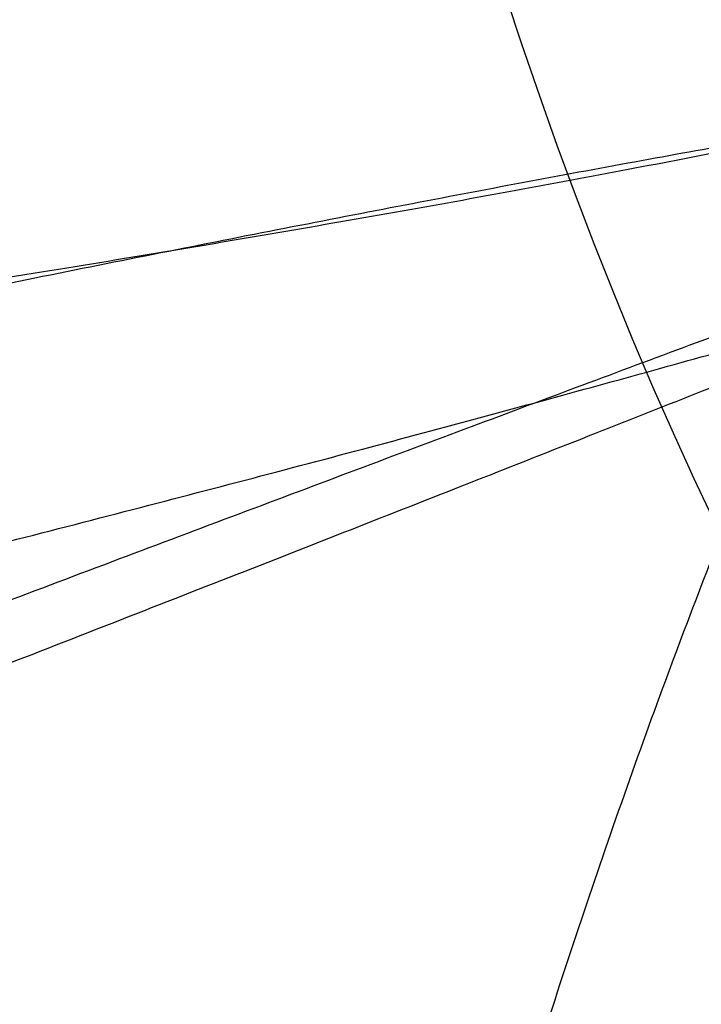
# Model space of a CAD drawing. Header units: millimetres. Extents: x -454 to 409, y -378 to 493.
# Tile 22 of 256: x -426.51 to -422.45, y -343.17 to -337.3. Entities that reach past the tile are written whole.
import ezdxf

# ---------------------------------------------------------------- set-up
doc = ezdxf.new("R2010")
doc.units = ezdxf.units.MM
doc.layers.add('Bordo', color=7, linetype='Continuous', true_color=0x00ffe9)
doc.layers.add('Corpo', color=7, linetype='Continuous', true_color=0x11ff00)

msp = doc.modelspace()

# ---------------------------------------------------------------- linework, layer by layer
at = {"layer": 'Bordo', "color": 7}
for points, weights, knots in [([(-425.6437787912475, -352.3898019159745, 82.01604795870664), (-422.3186763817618, -334.7162182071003, 81.24836321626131), (-418.3602224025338, -334.6982443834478, 98.80770051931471), (-414.4017684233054, -334.6802705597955, 116.3670378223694), (-417.7268708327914, -352.3538542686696, 117.1347225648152)], [0.9999999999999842, 0.7071067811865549, 0.9999999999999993, 0.7071067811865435, 1.000000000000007], [7.238434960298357e-13, 7.238434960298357e-13, 7.238434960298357e-13, 28.2743338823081, 28.2743338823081, 56.54866776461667, 56.54866776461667, 56.54866776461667]), ([(-437.9105324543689, -340.3474901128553, 83.86449157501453), (-420.2301615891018, -338.4176374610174, 81.0929401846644), (-417.6246291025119, -336.813914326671, 98.83101528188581), (-415.0190966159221, -335.2101911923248, 116.5690903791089), (-432.6994674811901, -337.1400438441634, 119.3406417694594)], [0.9999999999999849, 0.7071067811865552, 0.9999999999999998, 0.7071067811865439, 1.000000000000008], [7.139304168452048e-13, 7.139304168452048e-13, 7.139304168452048e-13, 28.2743338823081, 28.2743338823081, 56.54866776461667, 56.54866776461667, 56.54866776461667]), ([(-436.8318013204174, -345.0954203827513, 84.09594485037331), (-420.2459821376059, -338.7619476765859, 81.13146287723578), (-417.5472718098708, -337.5194923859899, 98.88458285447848), (-414.8485614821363, -336.2770370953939, 116.6377028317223), (-431.4343806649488, -342.6105098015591, 119.6021848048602)], [0.9999999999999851, 0.7071067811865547, 1, 0.7071067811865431, 1.000000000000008], [7.163780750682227e-13, 7.163780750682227e-13, 7.163780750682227e-13, 28.2743338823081, 28.2743338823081, 56.54866776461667, 56.54866776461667, 56.54866776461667]), ([(-437.4587994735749, -343.0027811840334, 84.02889593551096), (-420.1146223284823, -339.1508696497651, 81.14036834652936), (-417.4845394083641, -337.6855562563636, 98.8867915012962), (-414.8544564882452, -336.2202428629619, 116.6332146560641), (-432.1986336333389, -340.0721543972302, 119.5217422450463)], [0.9999999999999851, 0.7071067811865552, 1, 0.7071067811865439, 1.000000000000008], [7.152515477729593e-13, 7.152515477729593e-13, 7.152515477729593e-13, 28.2743338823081, 28.2743338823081, 56.54866776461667, 56.54866776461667, 56.54866776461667])]:
    msp.add_rational_spline(points, weights, degree=2, knots=knots, dxfattribs=at)
at = {"layer": 'Corpo', "color": 7}
msp.add_open_spline([(-363.7463044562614, 301.8030714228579, 517.6660581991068), (-366.4741065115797, 275.1114202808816, 454.5672508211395), (-374.1647670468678, 206.0974338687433, 345.9756795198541), (-385.1885317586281, 124.6664493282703, 287.4166840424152), (-412.375805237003, -110.3036773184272, 290.5575847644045), (-426.7337686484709, -304.2561652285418, 310.6010102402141), (-427.2760646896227, -352.3095638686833, 317.2756344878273), (-379.7044089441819, -356.3848908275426, 307.2821540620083), (-207.7295244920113, -361.6797397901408, 277.617981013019), (-22.45135806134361, -362.8638392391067, 263.470883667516), (162.8268083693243, -361.6797397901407, 277.617981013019), (334.8016928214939, -356.3848908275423, 307.2821540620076), (382.3733485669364, -352.3095638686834, 317.2756344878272), (381.8310525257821, -304.2561652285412, 310.601010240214), (367.4730891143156, -110.3036773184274, 290.5575847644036), (349.3482401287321, 46.34307377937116, 288.463650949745), (342.9797337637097, 99.07659231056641, 297.7000000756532)], degree=3, dxfattribs=at)

doc.saveas('drawing.dxf')
